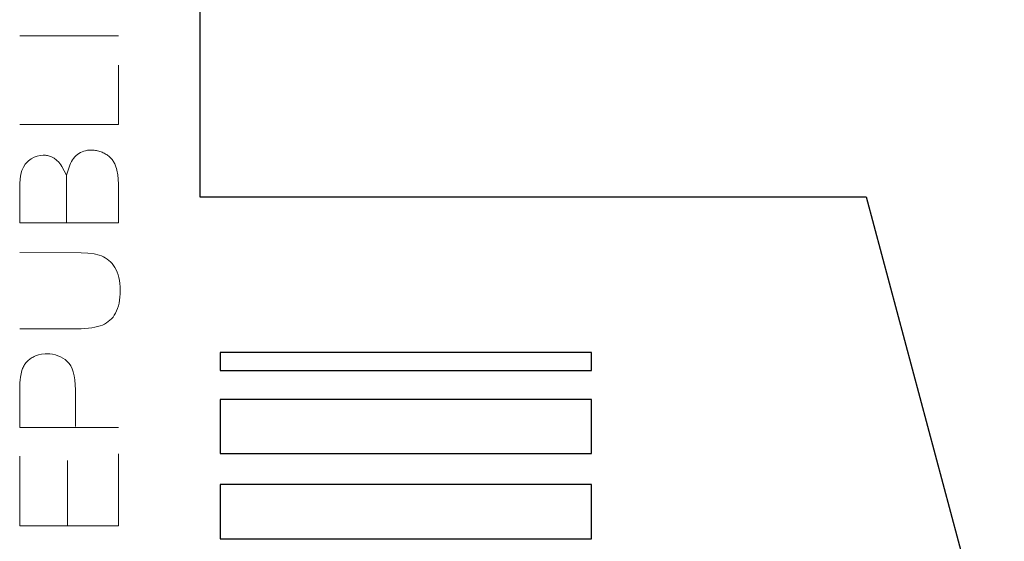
# Model space of a CAD drawing. Header units: millimetres. Extents: x 5 to 192, y 6 to 95.
# Tile 34 of 59: x 81 to 94, y 46 to 53. Entities that reach past the tile are written whole.
import ezdxf

# ---------------------------------------------------------------- set-up
doc = ezdxf.new("R2010")
doc.units = ezdxf.units.MM
doc.header["$MEASUREMENT"] = 0
doc.layers.add('Vrstva 1', color=7, linetype='Continuous')

msp = doc.modelspace()

# ---------------------------------------------------------------- linework, layer by layer
at = {"layer": 'Vrstva 1', "lineweight": 25}
for points in [[(83.006, 61.281), (83.006, 61.281), (83.006, 50.467), (83.006, 50.467)], [(83.006, 50.467), (83.006, 50.467), (92.245, 50.467), (92.245, 50.467)], [(92.245, 50.467), (92.245, 50.467), (94.161, 43.316), (94.161, 43.316)]]:
    msp.add_open_spline(points, degree=3, dxfattribs=at)
at = {"layer": 'Vrstva 1', "color": 250, "lineweight": 5}
for points in [[(80.51, 52.7), (80.51, 52.7), (81.879, 52.7), (81.879, 52.7)], [(81.16, 50.765), (81.16, 50.765), (81.16, 50.109), (81.16, 50.109)], [(81.171, 46.811), (81.171, 46.811), (81.171, 45.913), (81.171, 45.913)]]:
    msp.add_open_spline(points, degree=3, dxfattribs=at)
for points, knots in [([(81.879, 52.291), (81.879, 52.291), (81.879, 51.471), (81.879, 51.471), (81.879, 51.471), (81.879, 51.471), (80.51, 51.471), (80.51, 51.471)], [0, 0, 0, 0, 0.5, 0.5, 0.5, 0.5, 1, 1, 1, 1]), ([(81.879, 50.105), (81.879, 50.105), (80.51, 50.105), (80.51, 50.105), (80.51, 50.105), (80.51, 50.105), (80.511, 50.646), (80.511, 50.646), (80.511, 50.646), (80.511, 50.646), (80.516, 50.718), (80.516, 50.718), (80.516, 50.718), (80.516, 50.718), (80.526, 50.781), (80.526, 50.781), (80.526, 50.781), (80.526, 50.781), (80.541, 50.834), (80.541, 50.834), (80.541, 50.834), (80.541, 50.834), (80.561, 50.879), (80.561, 50.879), (80.561, 50.879), (80.561, 50.879), (80.585, 50.918), (80.585, 50.918), (80.585, 50.918), (80.585, 50.918), (80.599, 50.935), (80.599, 50.935), (80.599, 50.935), (80.599, 50.935), (80.631, 50.967), (80.631, 50.967), (80.631, 50.967), (80.631, 50.967), (80.669, 50.995), (80.669, 50.995), (80.669, 50.995), (80.669, 50.995), (80.71, 51.016), (80.71, 51.016), (80.71, 51.016), (80.71, 51.016), (80.752, 51.032), (80.752, 51.032), (80.752, 51.032), (80.752, 51.032), (80.794, 51.042), (80.794, 51.042), (80.794, 51.042), (80.794, 51.042), (80.837, 51.045), (80.837, 51.045), (80.837, 51.045), (80.858, 51.044), (80.876, 51.042), (80.896, 51.039), (80.896, 51.039), (80.916, 51.034), (80.934, 51.027), (80.952, 51.02), (80.952, 51.02), (80.952, 51.02), (80.988, 51.001), (80.988, 51.001), (80.988, 51.001), (80.988, 51.001), (81.022, 50.976), (81.022, 50.976), (81.022, 50.976), (81.022, 50.976), (81.052, 50.946), (81.052, 50.946), (81.052, 50.946), (81.052, 50.946), (81.08, 50.91), (81.08, 50.91), (81.08, 50.91), (81.08, 50.91), (81.093, 50.889), (81.093, 50.889), (81.093, 50.889), (81.093, 50.889), (81.158, 50.766), (81.158, 50.766), (81.158, 50.766), (81.158, 50.766), (81.204, 50.904), (81.204, 50.904), (81.204, 50.904), (81.204, 50.904), (81.215, 50.931), (81.215, 50.931), (81.215, 50.931), (81.215, 50.931), (81.227, 50.956), (81.227, 50.956), (81.227, 50.956), (81.227, 50.956), (81.241, 50.979), (81.241, 50.979), (81.241, 50.979), (81.241, 50.979), (81.256, 51), (81.256, 51), (81.256, 51), (81.256, 51), (81.273, 51.02), (81.273, 51.02), (81.273, 51.02), (81.273, 51.02), (81.291, 51.038), (81.291, 51.038), (81.291, 51.038), (81.291, 51.038), (81.31, 51.054), (81.31, 51.054), (81.31, 51.054), (81.31, 51.054), (81.331, 51.068), (81.331, 51.068), (81.331, 51.068), (81.331, 51.068), (81.352, 51.081), (81.352, 51.081), (81.352, 51.081), (81.352, 51.081), (81.375, 51.092), (81.375, 51.092), (81.375, 51.092), (81.375, 51.092), (81.398, 51.1), (81.398, 51.1), (81.398, 51.1), (81.398, 51.1), (81.423, 51.107), (81.423, 51.107), (81.423, 51.107), (81.423, 51.107), (81.448, 51.112), (81.448, 51.112), (81.448, 51.112), (81.448, 51.112), (81.475, 51.115), (81.475, 51.115), (81.475, 51.115), (81.475, 51.115), (81.526, 51.115), (81.526, 51.115), (81.526, 51.115), (81.548, 51.113), (81.57, 51.11), (81.591, 51.106), (81.591, 51.106), (81.613, 51.1), (81.633, 51.094), (81.653, 51.086), (81.653, 51.086), (81.674, 51.077), (81.692, 51.067), (81.71, 51.056), (81.71, 51.056), (81.727, 51.045), (81.742, 51.034), (81.757, 51.022), (81.757, 51.022), (81.77, 51.009), (81.781, 50.997), (81.792, 50.984), (81.792, 50.984), (81.803, 50.968), (81.812, 50.954), (81.821, 50.938), (81.821, 50.938), (81.829, 50.919), (81.837, 50.901), (81.844, 50.883), (81.844, 50.883), (81.853, 50.853), (81.861, 50.823), (81.866, 50.793), (81.866, 50.793), (81.87, 50.766), (81.874, 50.738), (81.876, 50.711), (81.876, 50.711), (81.878, 50.679), (81.879, 50.648), (81.879, 50.616), (81.879, 50.616), (81.879, 50.616), (81.879, 50.105), (81.879, 50.105)], [0, 0, 0, 0, 0.020408, 0.020408, 0.020408, 0.020408, 0.040816, 0.040816, 0.040816, 0.040816, 0.061224, 0.061224, 0.061224, 0.061224, 0.081633, 0.081633, 0.081633, 0.081633, 0.102041, 0.102041, 0.102041, 0.102041, 0.122449, 0.122449, 0.122449, 0.122449, 0.142857, 0.142857, 0.142857, 0.142857, 0.163265, 0.163265, 0.163265, 0.163265, 0.183673, 0.183673, 0.183673, 0.183673, 0.204082, 0.204082, 0.204082, 0.204082, 0.22449, 0.22449, 0.22449, 0.22449, 0.244898, 0.244898, 0.244898, 0.244898, 0.265306, 0.265306, 0.265306, 0.265306, 0.285714, 0.285714, 0.285714, 0.285714, 0.306122, 0.306122, 0.306122, 0.306122, 0.326531, 0.326531, 0.326531, 0.326531, 0.346939, 0.346939, 0.346939, 0.346939, 0.367347, 0.367347, 0.367347, 0.367347, 0.387755, 0.387755, 0.387755, 0.387755, 0.408163, 0.408163, 0.408163, 0.408163, 0.428571, 0.428571, 0.428571, 0.428571, 0.44898, 0.44898, 0.44898, 0.44898, 0.469388, 0.469388, 0.469388, 0.469388, 0.489796, 0.489796, 0.489796, 0.489796, 0.510204, 0.510204, 0.510204, 0.510204, 0.530612, 0.530612, 0.530612, 0.530612, 0.55102, 0.55102, 0.55102, 0.55102, 0.571429, 0.571429, 0.571429, 0.571429, 0.591837, 0.591837, 0.591837, 0.591837, 0.612245, 0.612245, 0.612245, 0.612245, 0.632653, 0.632653, 0.632653, 0.632653, 0.653061, 0.653061, 0.653061, 0.653061, 0.673469, 0.673469, 0.673469, 0.673469, 0.693878, 0.693878, 0.693878, 0.693878, 0.714286, 0.714286, 0.714286, 0.714286, 0.734694, 0.734694, 0.734694, 0.734694, 0.755102, 0.755102, 0.755102, 0.755102, 0.77551, 0.77551, 0.77551, 0.77551, 0.795918, 0.795918, 0.795918, 0.795918, 0.816327, 0.816327, 0.816327, 0.816327, 0.836735, 0.836735, 0.836735, 0.836735, 0.857143, 0.857143, 0.857143, 0.857143, 0.877551, 0.877551, 0.877551, 0.877551, 0.897959, 0.897959, 0.897959, 0.897959, 0.918367, 0.918367, 0.918367, 0.918367, 0.938776, 0.938776, 0.938776, 0.938776, 0.959184, 0.959184, 0.959184, 0.959184, 0.979592, 0.979592, 0.979592, 0.979592, 1, 1, 1, 1]), ([(80.51, 49.694), (80.51, 49.694), (81.361, 49.693), (81.361, 49.693), (81.361, 49.693), (81.361, 49.693), (81.457, 49.687), (81.457, 49.687), (81.457, 49.687), (81.457, 49.687), (81.541, 49.675), (81.541, 49.675), (81.541, 49.675), (81.541, 49.675), (81.612, 49.658), (81.612, 49.658), (81.612, 49.658), (81.612, 49.658), (81.642, 49.647), (81.642, 49.647), (81.642, 49.647), (81.642, 49.647), (81.67, 49.635), (81.67, 49.635), (81.67, 49.635), (81.67, 49.635), (81.697, 49.62), (81.697, 49.62), (81.697, 49.62), (81.697, 49.62), (81.722, 49.604), (81.722, 49.604), (81.722, 49.604), (81.722, 49.604), (81.746, 49.585), (81.746, 49.585), (81.746, 49.585), (81.746, 49.585), (81.769, 49.564), (81.769, 49.564), (81.769, 49.564), (81.769, 49.564), (81.79, 49.541), (81.79, 49.541), (81.79, 49.541), (81.79, 49.541), (81.811, 49.514), (81.811, 49.514), (81.811, 49.514), (81.811, 49.514), (81.83, 49.486), (81.83, 49.486), (81.83, 49.486), (81.83, 49.486), (81.847, 49.455), (81.847, 49.455), (81.847, 49.455), (81.847, 49.455), (81.862, 49.423), (81.862, 49.423), (81.862, 49.423), (81.862, 49.423), (81.875, 49.387), (81.875, 49.387), (81.875, 49.387), (81.875, 49.387), (81.885, 49.349), (81.885, 49.349), (81.885, 49.349), (81.885, 49.349), (81.894, 49.308), (81.894, 49.308), (81.894, 49.308), (81.894, 49.308), (81.9, 49.265), (81.9, 49.265), (81.9, 49.265), (81.9, 49.265), (81.903, 49.218), (81.903, 49.218), (81.903, 49.218), (81.903, 49.218), (81.904, 49.169), (81.904, 49.169), (81.904, 49.169), (81.904, 49.169), (81.903, 49.121), (81.903, 49.121), (81.903, 49.121), (81.903, 49.121), (81.9, 49.076), (81.9, 49.076), (81.9, 49.076), (81.9, 49.076), (81.895, 49.033), (81.895, 49.033), (81.895, 49.033), (81.895, 49.033), (81.888, 48.992), (81.888, 48.992), (81.888, 48.992), (81.888, 48.992), (81.878, 48.954), (81.878, 48.954), (81.878, 48.954), (81.878, 48.954), (81.867, 48.919), (81.867, 48.919), (81.867, 48.919), (81.867, 48.919), (81.854, 48.886), (81.854, 48.886), (81.854, 48.886), (81.854, 48.886), (81.839, 48.855), (81.839, 48.855), (81.839, 48.855), (81.839, 48.855), (81.822, 48.827), (81.822, 48.827), (81.822, 48.827), (81.822, 48.827), (81.804, 48.801), (81.804, 48.801), (81.804, 48.801), (81.804, 48.801), (81.784, 48.778), (81.784, 48.778), (81.784, 48.778), (81.784, 48.778), (81.762, 48.756), (81.762, 48.756), (81.762, 48.756), (81.762, 48.756), (81.739, 48.737), (81.739, 48.737), (81.739, 48.737), (81.739, 48.737), (81.714, 48.719), (81.714, 48.719), (81.714, 48.719), (81.714, 48.719), (81.687, 48.704), (81.687, 48.704), (81.687, 48.704), (81.687, 48.704), (81.657, 48.69), (81.657, 48.69), (81.657, 48.69), (81.657, 48.69), (81.626, 48.678), (81.626, 48.678), (81.626, 48.678), (81.626, 48.678), (81.59, 48.668), (81.59, 48.668), (81.59, 48.668), (81.59, 48.668), (81.552, 48.659), (81.552, 48.659), (81.552, 48.659), (81.552, 48.659), (81.51, 48.651), (81.51, 48.651), (81.51, 48.651), (81.51, 48.651), (81.465, 48.645), (81.465, 48.645), (81.465, 48.645), (81.465, 48.645), (81.364, 48.639), (81.364, 48.639), (81.364, 48.639), (81.364, 48.639), (80.51, 48.638), (80.51, 48.638)], [0, 0, 0, 0, 0.022727, 0.022727, 0.022727, 0.022727, 0.045455, 0.045455, 0.045455, 0.045455, 0.068182, 0.068182, 0.068182, 0.068182, 0.090909, 0.090909, 0.090909, 0.090909, 0.113636, 0.113636, 0.113636, 0.113636, 0.136364, 0.136364, 0.136364, 0.136364, 0.159091, 0.159091, 0.159091, 0.159091, 0.181818, 0.181818, 0.181818, 0.181818, 0.204545, 0.204545, 0.204545, 0.204545, 0.227273, 0.227273, 0.227273, 0.227273, 0.25, 0.25, 0.25, 0.25, 0.272727, 0.272727, 0.272727, 0.272727, 0.295455, 0.295455, 0.295455, 0.295455, 0.318182, 0.318182, 0.318182, 0.318182, 0.340909, 0.340909, 0.340909, 0.340909, 0.363636, 0.363636, 0.363636, 0.363636, 0.386364, 0.386364, 0.386364, 0.386364, 0.409091, 0.409091, 0.409091, 0.409091, 0.431818, 0.431818, 0.431818, 0.431818, 0.454545, 0.454545, 0.454545, 0.454545, 0.477273, 0.477273, 0.477273, 0.477273, 0.5, 0.5, 0.5, 0.5, 0.522727, 0.522727, 0.522727, 0.522727, 0.545455, 0.545455, 0.545455, 0.545455, 0.568182, 0.568182, 0.568182, 0.568182, 0.590909, 0.590909, 0.590909, 0.590909, 0.613636, 0.613636, 0.613636, 0.613636, 0.636364, 0.636364, 0.636364, 0.636364, 0.659091, 0.659091, 0.659091, 0.659091, 0.681818, 0.681818, 0.681818, 0.681818, 0.704545, 0.704545, 0.704545, 0.704545, 0.727273, 0.727273, 0.727273, 0.727273, 0.75, 0.75, 0.75, 0.75, 0.772727, 0.772727, 0.772727, 0.772727, 0.795455, 0.795455, 0.795455, 0.795455, 0.818182, 0.818182, 0.818182, 0.818182, 0.840909, 0.840909, 0.840909, 0.840909, 0.863636, 0.863636, 0.863636, 0.863636, 0.886364, 0.886364, 0.886364, 0.886364, 0.909091, 0.909091, 0.909091, 0.909091, 0.931818, 0.931818, 0.931818, 0.931818, 0.954545, 0.954545, 0.954545, 0.954545, 0.977273, 0.977273, 0.977273, 0.977273, 1, 1, 1, 1]), ([(81.879, 47.269), (81.879, 47.269), (80.51, 47.269), (80.51, 47.269), (80.51, 47.269), (80.51, 47.269), (80.51, 47.808), (80.51, 47.808), (80.51, 47.808), (80.511, 47.862), (80.514, 47.915), (80.52, 47.969), (80.52, 47.969), (80.525, 47.999), (80.531, 48.028), (80.54, 48.058), (80.54, 48.058), (80.547, 48.077), (80.555, 48.097), (80.564, 48.116), (80.564, 48.116), (80.573, 48.133), (80.584, 48.149), (80.595, 48.165), (80.595, 48.165), (80.595, 48.165), (80.621, 48.193), (80.621, 48.193), (80.621, 48.193), (80.636, 48.207), (80.652, 48.219), (80.669, 48.23), (80.669, 48.23), (80.688, 48.242), (80.708, 48.252), (80.728, 48.261), (80.728, 48.261), (80.728, 48.261), (80.77, 48.275), (80.77, 48.275), (80.77, 48.275), (80.77, 48.275), (80.814, 48.285), (80.814, 48.285), (80.814, 48.285), (80.814, 48.285), (80.861, 48.29), (80.861, 48.29), (80.861, 48.29), (80.861, 48.29), (80.885, 48.291), (80.885, 48.291), (80.885, 48.291), (80.885, 48.291), (80.927, 48.289), (80.927, 48.289), (80.927, 48.289), (80.927, 48.289), (80.967, 48.284), (80.967, 48.284), (80.967, 48.284), (80.967, 48.284), (81.005, 48.276), (81.005, 48.276), (81.005, 48.276), (81.005, 48.276), (81.041, 48.264), (81.041, 48.264), (81.041, 48.264), (81.041, 48.264), (81.076, 48.249), (81.076, 48.249), (81.076, 48.249), (81.076, 48.249), (81.109, 48.231), (81.109, 48.231), (81.109, 48.231), (81.109, 48.231), (81.14, 48.21), (81.14, 48.21), (81.14, 48.21), (81.14, 48.21), (81.169, 48.185), (81.169, 48.185), (81.169, 48.185), (81.169, 48.185), (81.195, 48.158), (81.195, 48.158), (81.195, 48.158), (81.195, 48.158), (81.217, 48.124), (81.217, 48.124), (81.217, 48.124), (81.217, 48.124), (81.237, 48.085), (81.237, 48.085), (81.237, 48.085), (81.237, 48.085), (81.253, 48.039), (81.253, 48.039), (81.253, 48.039), (81.253, 48.039), (81.266, 47.987), (81.266, 47.987), (81.266, 47.987), (81.266, 47.987), (81.276, 47.928), (81.276, 47.928), (81.276, 47.928), (81.276, 47.928), (81.281, 47.862), (81.281, 47.862), (81.281, 47.862), (81.281, 47.862), (81.283, 47.79), (81.283, 47.79), (81.283, 47.79), (81.283, 47.79), (81.283, 47.282), (81.283, 47.282)], [0, 0, 0, 0, 0.033333, 0.033333, 0.033333, 0.033333, 0.066667, 0.066667, 0.066667, 0.066667, 0.1, 0.1, 0.1, 0.1, 0.133333, 0.133333, 0.133333, 0.133333, 0.166667, 0.166667, 0.166667, 0.166667, 0.2, 0.2, 0.2, 0.2, 0.233333, 0.233333, 0.233333, 0.233333, 0.266667, 0.266667, 0.266667, 0.266667, 0.3, 0.3, 0.3, 0.3, 0.333333, 0.333333, 0.333333, 0.333333, 0.366667, 0.366667, 0.366667, 0.366667, 0.4, 0.4, 0.4, 0.4, 0.433333, 0.433333, 0.433333, 0.433333, 0.466667, 0.466667, 0.466667, 0.466667, 0.5, 0.5, 0.5, 0.5, 0.533333, 0.533333, 0.533333, 0.533333, 0.566667, 0.566667, 0.566667, 0.566667, 0.6, 0.6, 0.6, 0.6, 0.633333, 0.633333, 0.633333, 0.633333, 0.666667, 0.666667, 0.666667, 0.666667, 0.7, 0.7, 0.7, 0.7, 0.733333, 0.733333, 0.733333, 0.733333, 0.766667, 0.766667, 0.766667, 0.766667, 0.8, 0.8, 0.8, 0.8, 0.833333, 0.833333, 0.833333, 0.833333, 0.866667, 0.866667, 0.866667, 0.866667, 0.9, 0.9, 0.9, 0.9, 0.933333, 0.933333, 0.933333, 0.933333, 0.966667, 0.966667, 0.966667, 0.966667, 1, 1, 1, 1]), ([(81.879, 46.904), (81.879, 46.904), (81.879, 45.907), (81.879, 45.907), (81.879, 45.907), (81.879, 45.907), (80.51, 45.907), (80.51, 45.907), (80.51, 45.907), (80.51, 45.907), (80.51, 46.87), (80.51, 46.87)], [0, 0, 0, 0, 0.333333, 0.333333, 0.333333, 0.333333, 0.666667, 0.666667, 0.666667, 0.666667, 1, 1, 1, 1])]:
    msp.add_open_spline(points, degree=3, knots=knots, dxfattribs=at)
at = {"layer": 'Vrstva 1'}
for points in [[(83.289, 48.06), (83.289, 48.06), (83.289, 48.311), (83.289, 48.311), (83.289, 48.311), (83.289, 48.311), (88.44, 48.311), (88.44, 48.311), (88.44, 48.311), (88.44, 48.311), (88.44, 48.06), (88.44, 48.06), (88.44, 48.06), (88.44, 48.06), (83.289, 48.06), (83.289, 48.06)], [(83.289, 46.907), (83.289, 46.907), (83.289, 47.659), (83.289, 47.659), (83.289, 47.659), (83.289, 47.659), (88.44, 47.659), (88.44, 47.659), (88.44, 47.659), (88.44, 47.659), (88.44, 46.907), (88.44, 46.907), (88.44, 46.907), (88.44, 46.907), (83.289, 46.907), (83.289, 46.907)], [(83.289, 45.728), (83.289, 45.728), (83.289, 46.48), (83.289, 46.48), (83.289, 46.48), (83.289, 46.48), (88.44, 46.48), (88.44, 46.48), (88.44, 46.48), (88.44, 46.48), (88.44, 45.728), (88.44, 45.728), (88.44, 45.728), (88.44, 45.728), (83.289, 45.728), (83.289, 45.728)]]:
    msp.add_open_spline(points, degree=3, knots=[0, 0, 0, 0, 0.25, 0.25, 0.25, 0.25, 0.5, 0.5, 0.5, 0.5, 0.75, 0.75, 0.75, 0.75, 1, 1, 1, 1], dxfattribs=at)

doc.saveas('drawing.dxf')
